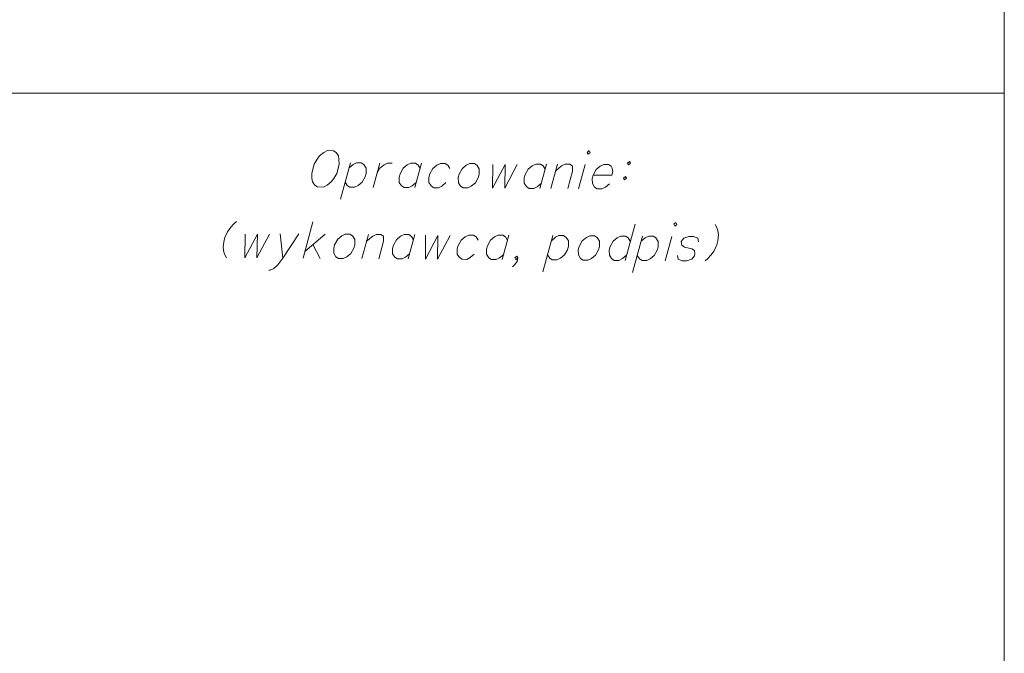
# Model space of a CAD drawing. Header units: metres. Extents: x 5555129 to 5556676, y 5635595 to 5636517.
# Tile 85 of 256: x 5555394 to 5555412, y 5636181 to 5636193. Entities that reach past the tile are written whole.
import ezdxf

# ---------------------------------------------------------------- set-up
doc = ezdxf.new("R2010")
doc.units = ezdxf.units.M
doc.header["$MEASUREMENT"] = 0
doc.layers.add('#RAMKA', color=7, linetype='Continuous', lineweight=18)

# ---------------------------------------------------------------- blocks, each defined once
blk = doc.blocks.new('*U783')
at = {"layer": '#RAMKA', "color": 7, "linetype": 'ByBlock', "lineweight": 18}
blk.add_line((5555398.654, 5636188.829), (5555398.701, 5636188.386), dxfattribs=at)
at = {"layer": '#RAMKA', "color": 7, "linetype": 'ByBlock', "lineweight": 18, "flags": 128}
blk.add_lwpolyline([(5555398.992, 5636188.827), (5555398.701, 5636188.386), (5555398.611, 5636188.262), (5555398.537, 5636188.2), (5555398.472, 5636188.169), (5555398.444, 5636188.169)], dxfattribs=at)
blk = doc.blocks.new('*U784')
at = {"layer": '#RAMKA', "color": 7, "linetype": 'ByBlock', "lineweight": 18}
for p, q in [((5555399.248, 5636189.044), (5555399.067, 5636188.384)), ((5555399.47, 5636188.824), (5555399.101, 5636188.509)), ((5555399.248, 5636188.633), (5555399.376, 5636188.382))]:
    blk.add_line(p, q, dxfattribs=at)
blk = doc.blocks.new('*U785')
at = {"layer": '#RAMKA', "color": 7, "linetype": 'ByBlock', "lineweight": 18}
blk.add_line((5555400.257, 5636188.819), (5555400.135, 5636188.377), dxfattribs=at)
at = {"layer": '#RAMKA', "color": 7, "linetype": 'ByBlock', "lineweight": 18, "flags": 128}
blk.add_lwpolyline([(5555400.223, 5636188.694), (5555400.333, 5636188.787), (5555400.398, 5636188.818), (5555400.482, 5636188.817), (5555400.53, 5636188.786), (5555400.532, 5636188.692), (5555400.445, 5636188.375)], dxfattribs=at)
blk = doc.blocks.new('*U786')
at = {"layer": '#RAMKA', "color": 7, "linetype": 'ByBlock', "lineweight": 18}
blk.add_line((5555401.101, 5636188.813), (5555400.979, 5636188.371), dxfattribs=at)
at = {"layer": '#RAMKA', "color": 7, "linetype": 'ByBlock', "lineweight": 18, "flags": 128}
blk.add_lwpolyline([(5555401.075, 5636188.72), (5555401.036, 5636188.782), (5555400.988, 5636188.814), (5555400.904, 5636188.814), (5555400.839, 5636188.784), (5555400.766, 5636188.722), (5555400.71, 5636188.623), (5555400.693, 5636188.561), (5555400.696, 5636188.467), (5555400.735, 5636188.404), (5555400.782, 5636188.373), (5555400.867, 5636188.372), (5555400.931, 5636188.403), (5555401.005, 5636188.465)], dxfattribs=at)
blk = doc.blocks.new('*U787')
at = {"layer": '#RAMKA', "color": 7, "linetype": 'ByBlock', "lineweight": 18}
blk.add_line((5555402.81, 5636188.802), (5555402.689, 5636188.36), dxfattribs=at)
at = {"layer": '#RAMKA', "color": 7, "linetype": 'ByBlock', "lineweight": 18, "flags": 128}
blk.add_lwpolyline([(5555402.785, 5636188.708), (5555402.746, 5636188.771), (5555402.698, 5636188.803), (5555402.614, 5636188.803), (5555402.549, 5636188.772), (5555402.475, 5636188.71), (5555402.42, 5636188.612), (5555402.403, 5636188.549), (5555402.405, 5636188.456), (5555402.444, 5636188.393), (5555402.492, 5636188.361), (5555402.576, 5636188.361), (5555402.641, 5636188.391), (5555402.715, 5636188.453)], dxfattribs=at)
blk = doc.blocks.new('*U788')
at = {"layer": '#RAMKA', "color": 7, "linetype": 'ByBlock', "lineweight": 18}
blk.add_line((5555403.607, 5636188.797), (5555403.426, 5636188.136), dxfattribs=at)
at = {"layer": '#RAMKA', "color": 7, "linetype": 'ByBlock', "lineweight": 18, "flags": 128}
blk.add_lwpolyline([(5555403.582, 5636188.703), (5555403.655, 5636188.765), (5555403.72, 5636188.796), (5555403.804, 5636188.795), (5555403.852, 5636188.764), (5555403.891, 5636188.701), (5555403.892, 5636188.602), (5555403.875, 5636188.54), (5555403.821, 5636188.446), (5555403.747, 5636188.384), (5555403.683, 5636188.353), (5555403.598, 5636188.354), (5555403.551, 5636188.385), (5555403.511, 5636188.448)], dxfattribs=at)
blk = doc.blocks.new('*U789')
at = {"layer": '#RAMKA', "color": 7, "linetype": 'ByBlock', "lineweight": 18}
blk.add_line((5555405.102, 5636189.005), (5555404.92, 5636188.345), dxfattribs=at)
at = {"layer": '#RAMKA', "color": 7, "linetype": 'ByBlock', "lineweight": 18, "flags": 128}
blk.add_lwpolyline([(5555405.016, 5636188.693), (5555404.977, 5636188.756), (5555404.929, 5636188.788), (5555404.845, 5636188.788), (5555404.78, 5636188.757), (5555404.706, 5636188.695), (5555404.651, 5636188.597), (5555404.634, 5636188.534), (5555404.636, 5636188.441), (5555404.675, 5636188.378), (5555404.723, 5636188.346), (5555404.807, 5636188.346), (5555404.872, 5636188.377), (5555404.946, 5636188.439)], dxfattribs=at)
blk = doc.blocks.new('*U790')
at = {"layer": '#RAMKA', "color": 7, "linetype": 'ByBlock', "lineweight": 18}
blk.add_line((5555405.238, 5636188.786), (5555405.057, 5636188.125), dxfattribs=at)
at = {"layer": '#RAMKA', "color": 7, "linetype": 'ByBlock', "lineweight": 18, "flags": 128}
blk.add_lwpolyline([(5555405.213, 5636188.692), (5555405.286, 5636188.754), (5555405.351, 5636188.785), (5555405.435, 5636188.784), (5555405.483, 5636188.753), (5555405.522, 5636188.69), (5555405.523, 5636188.591), (5555405.506, 5636188.529), (5555405.452, 5636188.435), (5555405.378, 5636188.373), (5555405.314, 5636188.342), (5555405.229, 5636188.343), (5555405.182, 5636188.375), (5555405.142, 5636188.437)], dxfattribs=at)
blk = doc.blocks.new('*U791')
at = {"layer": '#RAMKA', "color": 7, "linetype": 'ByBlock', "lineweight": 18}
blk.add_line((5555405.773, 5636188.782), (5555405.651, 5636188.34), dxfattribs=at)
at = {"layer": '#RAMKA', "color": 7, "linetype": 'ByBlock', "lineweight": 18, "flags": 128}
blk.add_lwpolyline([(5555405.805, 5636189.001), (5555405.824, 5636188.969), (5555405.861, 5636189), (5555405.841, 5636189.032), (5555405.805, 5636189.001)], dxfattribs=at)
blk = doc.blocks.new('*U792')
at = {"layer": '#RAMKA', "color": 7, "linetype": 'ByBlock', "lineweight": 18}
blk.add_line((5555399.929, 5636190.119), (5555399.747, 5636189.459), dxfattribs=at)
at = {"layer": '#RAMKA', "color": 7, "linetype": 'ByBlock', "lineweight": 18, "flags": 128}
blk.add_lwpolyline([(5555399.903, 5636190.025), (5555399.976, 5636190.087), (5555400.041, 5636190.118), (5555400.126, 5636190.117), (5555400.173, 5636190.086), (5555400.212, 5636190.023), (5555400.213, 5636189.924), (5555400.196, 5636189.862), (5555400.142, 5636189.768), (5555400.069, 5636189.706), (5555400.004, 5636189.676), (5555399.92, 5636189.676), (5555399.872, 5636189.708), (5555399.833, 5636189.77)], dxfattribs=at)
blk = doc.blocks.new('*U793')
at = {"layer": '#RAMKA', "color": 7, "linetype": 'ByBlock', "lineweight": 18}
blk.add_line((5555400.463, 5636190.115), (5555400.341, 5636189.673), dxfattribs=at)
at = {"layer": '#RAMKA', "color": 7, "linetype": 'ByBlock', "lineweight": 18, "flags": 128}
blk.add_lwpolyline([(5555400.41, 5636189.923), (5555400.465, 5636190.021), (5555400.539, 5636190.083), (5555400.604, 5636190.114), (5555400.688, 5636190.114)], dxfattribs=at)
blk = doc.blocks.new('*U794')
at = {"layer": '#RAMKA', "color": 7, "linetype": 'ByBlock', "lineweight": 18}
blk.add_line((5555401.222, 5636190.11), (5555401.101, 5636189.668), dxfattribs=at)
at = {"layer": '#RAMKA', "color": 7, "linetype": 'ByBlock', "lineweight": 18, "flags": 128}
blk.add_lwpolyline([(5555401.197, 5636190.017), (5555401.157, 5636190.079), (5555401.11, 5636190.111), (5555401.025, 5636190.112), (5555400.961, 5636190.081), (5555400.887, 5636190.019), (5555400.832, 5636189.92), (5555400.815, 5636189.858), (5555400.817, 5636189.764), (5555400.856, 5636189.701), (5555400.904, 5636189.67), (5555400.988, 5636189.669), (5555401.053, 5636189.7), (5555401.126, 5636189.762)], dxfattribs=at)
blk = doc.blocks.new('*U795')
at = {"layer": '#RAMKA', "color": 7, "linetype": 'ByBlock', "lineweight": 18}
blk.add_line((5555403.495, 5636190.095), (5555403.373, 5636189.653), dxfattribs=at)
at = {"layer": '#RAMKA', "color": 7, "linetype": 'ByBlock', "lineweight": 18, "flags": 128}
blk.add_lwpolyline([(5555403.469, 5636190.002), (5555403.43, 5636190.064), (5555403.382, 5636190.096), (5555403.298, 5636190.096), (5555403.233, 5636190.066), (5555403.159, 5636190.004), (5555403.104, 5636189.905), (5555403.087, 5636189.843), (5555403.089, 5636189.749), (5555403.128, 5636189.686), (5555403.176, 5636189.655), (5555403.26, 5636189.654), (5555403.325, 5636189.685), (5555403.399, 5636189.747)], dxfattribs=at)
blk = doc.blocks.new('*U796')
at = {"layer": '#RAMKA', "color": 7, "linetype": 'ByBlock', "lineweight": 18}
blk.add_line((5555403.691, 5636190.094), (5555403.57, 5636189.652), dxfattribs=at)
at = {"layer": '#RAMKA', "color": 7, "linetype": 'ByBlock', "lineweight": 18, "flags": 128}
blk.add_lwpolyline([(5555403.657, 5636189.969), (5555403.767, 5636190.062), (5555403.832, 5636190.093), (5555403.916, 5636190.092), (5555403.964, 5636190.061), (5555403.966, 5636189.967), (5555403.879, 5636189.65)], dxfattribs=at)
blk = doc.blocks.new('*U797')
at = {"layer": '#RAMKA', "color": 7, "linetype": 'ByBlock', "lineweight": 18}
blk.add_line((5555404.198, 5636190.09), (5555404.076, 5636189.649), dxfattribs=at)
at = {"layer": '#RAMKA', "color": 7, "linetype": 'ByBlock', "lineweight": 18, "flags": 128}
blk.add_lwpolyline([(5555404.23, 5636190.309), (5555404.249, 5636190.278), (5555404.286, 5636190.309), (5555404.266, 5636190.34), (5555404.23, 5636190.309)], dxfattribs=at)
blk = doc.blocks.new('*U798')
at = {"layer": '#RAMKA', "color": 7, "linetype": 'ByBlock', "lineweight": 18, "flags": 128}
for points in [[(5555405.001, 5636190.142), (5555404.964, 5636190.111), (5555404.984, 5636190.08), (5555405.02, 5636190.111), (5555405.001, 5636190.142)], [(5555404.926, 5636189.872), (5555404.89, 5636189.841), (5555404.909, 5636189.81), (5555404.946, 5636189.841), (5555404.926, 5636189.872)]]:
    blk.add_lwpolyline(points, dxfattribs=at)

msp = doc.modelspace()

# ---------------------------------------------------------------- linework, layer by layer
at = {"layer": '#RAMKA', "color": 7, "linetype": 'Continuous', "lineweight": 18, "flags": 128}
for points in [[(5555132.53742, 5636373.68638), (5555132.53742, 5636169.68638), (5555411.81486, 5636169.68638), (5555411.81486, 5636373.68638), (5555132.53742, 5636373.68638)], [(5555369.27372, 5636191.38205), (5555369.27372, 5636205.95285), (5555411.81486, 5636205.95285), (5555411.81486, 5636191.38205), (5555369.27372, 5636191.38205)], [(5555268.81486, 5636169.68638), (5555411.81486, 5636169.68638), (5555411.81486, 5636191.38205), (5555268.81486, 5636191.38205), (5555268.81486, 5636169.68638)]]:
    msp.add_lwpolyline(points, close=True, dxfattribs=at)
for points in [[(5555399.51071, 5636190.34031), (5555399.44589, 5636190.30949), (5555399.36776, 5636190.24752), (5555399.32248, 5636190.18532), (5555399.26862, 5636190.09194), (5555399.22427, 5636189.93074), (5555399.22666, 5636189.83698), (5555399.23762, 5636189.77441), (5555399.28142, 5636189.71163), (5555399.32909, 5636189.68006), (5555399.44157, 5636189.67932), (5555399.5064, 5636189.71013), (5555399.5798, 5636189.77214), (5555399.62508, 5636189.83434), (5555399.67895, 5636189.92772), (5555399.72329, 5636190.08891), (5555399.72091, 5636190.18267), (5555399.70994, 5636190.24524), (5555399.67086, 5636190.308), (5555399.6232, 5636190.33956), (5555399.51071, 5636190.34031)], [(5555401.73562, 5636190.01305), (5555401.69653, 5636190.07581), (5555401.64887, 5636190.10737), (5555401.56451, 5636190.10793), (5555401.49968, 5636190.07711), (5555401.42628, 5636190.01511), (5555401.37098, 5636189.91648), (5555401.35382, 5636189.8541), (5555401.3562, 5636189.76034), (5555401.39528, 5636189.69759), (5555401.44294, 5636189.66602), (5555401.52731, 5636189.66546), (5555401.59213, 5636189.69628), (5555401.66554, 5636189.75829)], [(5555402.09875, 5636190.10438), (5555402.03392, 5636190.07356), (5555401.96052, 5636190.01156), (5555401.90522, 5636189.91293), (5555401.88806, 5636189.85055), (5555401.89044, 5636189.75679), (5555401.92952, 5636189.69404), (5555401.97719, 5636189.66247), (5555402.06155, 5636189.66191), (5555402.12637, 5636189.69273), (5555402.19978, 5636189.75474), (5555402.25364, 5636189.84812), (5555402.2708, 5636189.9105), (5555402.26986, 5636190.0095), (5555402.23078, 5636190.07226), (5555402.18311, 5636190.10382), (5555402.09875, 5636190.10438)], [(5555402.51776, 5636190.09134), (5555402.51346, 5636189.65891), (5555402.74215, 5636190.08985), (5555402.73328, 5636189.65745), (5555402.96189, 5636190.08839)], [(5555404.34149, 5636189.89675), (5555404.67895, 5636189.89451), (5555404.69756, 5636189.96213), (5555404.68659, 5636190.02469), (5555404.66705, 5636190.05607), (5555404.61939, 5636190.08764), (5555404.53502, 5636190.0882), (5555404.4702, 5636190.05738), (5555404.3968, 5636189.99537), (5555404.34149, 5636189.89675), (5555404.32433, 5636189.83437), (5555404.32671, 5636189.74061), (5555404.3658, 5636189.67785), (5555404.41346, 5636189.64629), (5555404.49783, 5636189.64573), (5555404.56265, 5636189.67654), (5555404.63605, 5636189.73855)], [(5555397.85744, 5636189.05344), (5555397.8085, 5636189.01211), (5555397.75384, 5636188.94997), (5555397.69347, 5636188.86705), (5555397.64612, 5636188.7632), (5555397.62466, 5636188.68518), (5555397.61481, 5636188.58109), (5555397.62942, 5636188.49767), (5555397.64976, 5636188.43504), (5555397.67581, 5636188.3932)], [(5555406.5592, 5636188.99564), (5555406.58526, 5636188.9538), (5555406.60559, 5636188.89117), (5555406.62021, 5636188.80774), (5555406.61036, 5636188.70365), (5555406.58889, 5636188.62563), (5555406.54155, 5636188.52179), (5555406.48117, 5636188.43886), (5555406.42651, 5636188.37673), (5555406.37758, 5636188.33539)], [(5555398.01481, 5636188.82341), (5555398.01051, 5636188.39097), (5555398.2392, 5636188.82192), (5555398.23033, 5636188.38951), (5555398.45895, 5636188.82046)], [(5555399.83522, 5636188.82157), (5555399.7704, 5636188.79075), (5555399.697, 5636188.72875), (5555399.64169, 5636188.63012), (5555399.62453, 5636188.56774), (5555399.62692, 5636188.47398), (5555399.666, 5636188.41122), (5555399.71366, 5636188.37966), (5555399.79803, 5636188.3791), (5555399.86285, 5636188.40992), (5555399.93626, 5636188.47193), (5555399.99012, 5636188.56531), (5555400.00728, 5636188.62769), (5555400.00634, 5636188.72669), (5555399.96725, 5636188.78945), (5555399.91959, 5636188.82101), (5555399.83522, 5636188.82157)], [(5555401.29474, 5636188.80162), (5555401.29044, 5636188.36919), (5555401.51913, 5636188.80013), (5555401.51026, 5636188.36773), (5555401.73888, 5636188.79867)], [(5555402.25048, 5636188.71178), (5555402.2114, 5636188.77454), (5555402.16374, 5636188.8061), (5555402.07937, 5636188.80666), (5555402.01455, 5636188.77585), (5555401.94114, 5636188.71384), (5555401.88584, 5636188.61521), (5555401.86868, 5636188.55283), (5555401.87106, 5636188.45907), (5555401.91015, 5636188.39632), (5555401.95781, 5636188.36475), (5555402.04217, 5636188.36419), (5555402.107, 5636188.39501), (5555402.1804, 5636188.45702)], [(5555404.28217, 5636188.79203), (5555404.21735, 5636188.76121), (5555404.14394, 5636188.6992), (5555404.08864, 5636188.60058), (5555404.07148, 5636188.5382), (5555404.07386, 5636188.44444), (5555404.11295, 5636188.38168), (5555404.16061, 5636188.35012), (5555404.24497, 5636188.34956), (5555404.3098, 5636188.38038), (5555404.3832, 5636188.44238), (5555404.43706, 5636188.53577), (5555404.45422, 5636188.59815), (5555404.45328, 5636188.69715), (5555404.4142, 5636188.7599), (5555404.36654, 5636188.79147), (5555404.28217, 5636188.79203)], [(5555406.25308, 5636188.68519), (5555406.24212, 5636188.74776), (5555406.16633, 5636188.77951), (5555406.08196, 5636188.78007), (5555405.98902, 5636188.74944), (5555405.94374, 5636188.68725), (5555405.9547, 5636188.62468), (5555406.00092, 5636188.58788), (5555406.13295, 5636188.55575), (5555406.18061, 5636188.52419), (5555406.19158, 5636188.46162), (5555406.183, 5636188.43043), (5555406.13771, 5636188.36823), (5555406.04477, 5636188.3376), (5555405.9604, 5636188.33816), (5555405.88462, 5636188.36991), (5555405.87366, 5636188.43248)], [(5555402.97405, 5636188.38925), (5555402.93735, 5636188.35824), (5555402.91781, 5636188.38962), (5555402.95451, 5636188.42063), (5555402.97405, 5636188.38925), (5555402.95689, 5636188.32687), (5555402.91161, 5636188.26467), (5555402.87347, 5636188.22843)]]:
    msp.add_lwpolyline(points, dxfattribs=at)

# ---------------------------------------------------------------- block references
at = {"layer": '#RAMKA', "color": 7, "linetype": 'Continuous', "lineweight": 18}
for name in ['*U797', '*U792', '*U793', '*U794', '*U795', '*U796', '*U798', '*U784', '*U789', '*U791', '*U783', '*U785', '*U786', '*U787', '*U788', '*U790']:
    msp.add_blockref(name, (0, 0), dxfattribs=at)

doc.saveas('drawing.dxf')
